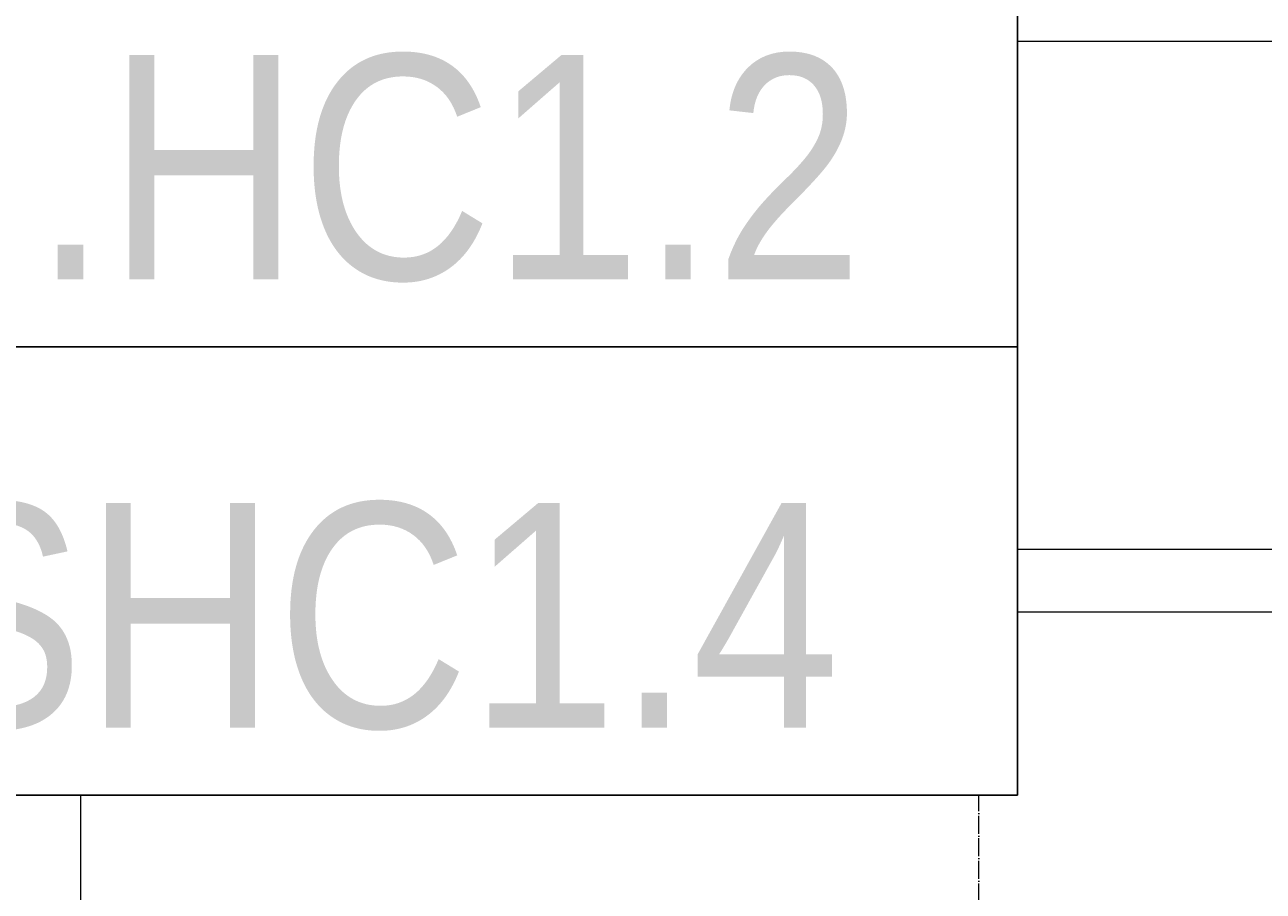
# Model space of a CAD drawing. Header units: millimetres. Extents: x 2069 to 83669, y 801 to 118701.
# Tile 74 of 145: x 45195 to 46574, y 42308 to 43273. Entities that reach past the tile are written whole.
import ezdxf
from ezdxf.enums import TextEntityAlignment as Align

# ---------------------------------------------------------------- set-up
doc = ezdxf.new("R2018")
doc.units = ezdxf.units.MM
doc.set_wipeout_variables(frame=1)
doc.linetypes.add('ADSK_Линия сетки', pattern=[25, 20, -2.5, 0, -2.5])
for name, color, linetype, lineweight in [('КИП_выноска', 6, 'Continuous', 25), ('Оси', 7, 'Continuous', 9), ('Парковка', 7, 'Continuous', 18)]:
    doc.layers.add(name, color=color, linetype=linetype, lineweight=lineweight)
doc.styles.add('Arial', font='arial.ttf', dxfattribs={"width": 0.85, "height": 350})
doc.styles.add('GOST 2.304', font='simplex.shx', dxfattribs={"width": 0.65, "oblique": 15})
doc.styles.get("Standard").update_dxf_attribs({"font": 'arial.ttf'})

# ---------------------------------------------------------------- blocks, each defined once
blk = doc.blocks.new('199_Парковочные места 3 класса и МГН - Средний класс-5604842-Оборудование_B2_-11_400__На лист секция 6_-11_400')
at = {"layer": 'Парковка', "color": 253, "true_color": 0xaaaaaa}
for p, q in [((2500, 5300), (0, 5300)), ((0, 5300), (0, 0)), ((250, 4775), (350, 4775)), ((250, 4625), (250, 4775)), ((350, 4735), (350, 4775)), ((300, 4735), (2200, 4735)), ((300, 4665), (2200, 4665)), ((350, 4625), (350, 4665)), ((250, 4625), (350, 4625))]:
    blk.add_line(p, q, dxfattribs=at)
blk.add_arc((300, 4700), 35, 90, 270, dxfattribs=at)
blk = doc.blocks.new('135_SLK_GD_AR_rvt-1-Оборудование_B2_-11_400__На лист секция 6_-11_400')
at = {"layer": 'Парковка', "color": 253, "lineweight": 18, "true_color": 0xaaaaaa}
blk.add_blockref('199_Парковочные места 3 класса и МГН - Средний класс-5604842-Оборудование_B2_-11_400__На лист секция 6_-11_400', (-13013009.7, -9252900.3), dxfattribs=at)
blk = doc.blocks.new('A$C946fac60')
at = {"layer": 'Оси', "color": 253, "linetype": 'ADSK_Линия сетки', "true_color": 0xaaaaaa}
blk.add_line((43302.7, 800), (43302.7, 90869.8), dxfattribs=at)
at = {"lineweight": 5}
blk.add_blockref('135_SLK_GD_AR_rvt-1-Оборудование_B2_-11_400__На лист секция 6_-11_400', (13055312.4, 9268031.9), dxfattribs=at)
blk = doc.blocks.new('*U216')
at = {"color": 0, "linetype": 'Continuous', "lineweight": 30, "ltscale": 75, "width": 0.85, "flags": 104}
blk.add_attdef('ПРИМЕЧАНИЕ_1', text='', height=2.5, dxfattribs=at).set_placement((8, 3.611), align=Align.BOTTOM_CENTER)
at = {"color": 0, "lineweight": 30, "width": 0.85, "flags": 104}
blk.add_attdef('ПРИМЕЧАНИЕ_2', text='', height=2.5, dxfattribs=at).set_placement((8, -7.53), align=Align.BOTTOM_CENTER)
at = {"color": 0, "lineweight": 30, "style": 'GOST 2.304', "width": 0.85}
for tag, p in [('ИМЯ_КАБЕЛЯ_2', (8, -7.5)), ('ИМЯ_КАБЕЛЯ_3', (8, -12.5)), ('ИМЯ_КАБЕЛЯ_4', (8, -17.5)), ('ИМЯ_КАБЕЛЯ_5', (8, -22.5)), ('ИМЯ_КАБЕЛЯ_6', (8, -27.5)), ('ИМЯ_КАБЕЛЯ_7', (8, -32.5)), ('ИМЯ_КАБЕЛЯ_8', (8, -37.5)), ('ИМЯ_КАБЕЛЯ_9', (8, -42.5))]:
    blk.add_attdef(tag, text='', height=2.5, dxfattribs=at).set_placement(p, align=Align.BOTTOM_CENTER)
at = {"linetype": 'Continuous'}
blk.add_wipeout([(0, 2.5), (16, 2.5), (16, -2.5), (0, -2.5)], dxfattribs=at)
at = {"color": 0, "linetype": 'Continuous'}
blk.add_lwpolyline([(0, -2.5), (16, -2.5), (16, 2.5), (0, 2.5)], close=True, dxfattribs=at)
at = {"color": 0, "lineweight": 30, "style": 'GOST 2.304', "width": 0.85}
blk.add_attdef('ИМЯ_КАБЕЛЯ_1', text='', height=2.5, dxfattribs=at).set_placement((8, -2.5), align=Align.BOTTOM_CENTER)

msp = doc.modelspace()

# ---------------------------------------------------------------- block references
msp.add_blockref('A$C946fac60', (2954.3, 22822.3))

# ---------------------------------------------------------------- next in the draw order: block references
at = {"layer": 'КИП_выноска'}
ref = msp.add_blockref('*U216', (44700, 42665.1), dxfattribs=dict(at, xscale=100, yscale=100, zscale=100))
lines = msp.add_mtext('\\W0.8500;', dxfattribs={"layer": '0', "color": 0, "linetype": 'Continuous', "lineweight": 30, "ltscale": 75, "insert": (45500, 43026.1), "char_height": 2.5, "attachment_point": 1})
ref.add_attrib('ПРИМЕЧАНИЕ_1', '', (45500, 43026.1), dxfattribs={"flags": 104}).embed_mtext(lines)
ref.add_attrib('ИМЯ_КАБЕЛЯ_1', 'LSНС1.4', dxfattribs={"layer": '0', "color": 0, "lineweight": 30, "height": 250, "style": 'Arial', "width": 0.85}).set_placement((45500, 42415.1), align=Align.BOTTOM_CENTER)

# ---------------------------------------------------------------- next in the draw order: block references
ref = msp.add_blockref('*U216', (44700, 43663), dxfattribs=dict(at, xscale=100, yscale=100, zscale=100))
lines = msp.add_mtext('\\W0.8500;', dxfattribs={"layer": '0', "color": 0, "lineweight": 30, "insert": (45500, 42910), "char_height": 2.5, "attachment_point": 1})
ref.add_attrib('ПРИМЕЧАНИЕ_2', '', (45500, 42910), dxfattribs={"flags": 104}).embed_mtext(lines)

# ---------------------------------------------------------------- next in the draw order: block references
ref = msp.add_blockref('*U216', (44700, 43164.1), dxfattribs=dict(at, xscale=100, yscale=100, zscale=100))
ref.add_attrib('ИМЯ_КАБЕЛЯ_1', 'ДН.НС1.2 ', dxfattribs={"layer": '0', "color": 0, "lineweight": 30, "height": 250, "style": 'Arial', "width": 0.85}).set_placement((45500, 42914.1), align=Align.BOTTOM_CENTER)
lines = msp.add_mtext('\\W0.8500;', dxfattribs={"layer": '0', "color": 0, "lineweight": 30, "insert": (45500, 42411.1), "char_height": 2.5, "attachment_point": 1})
ref.add_attrib('ПРИМЕЧАНИЕ_2', '', (45500, 42411.1), dxfattribs={"flags": 104}).embed_mtext(lines)

doc.saveas('drawing.dxf')
